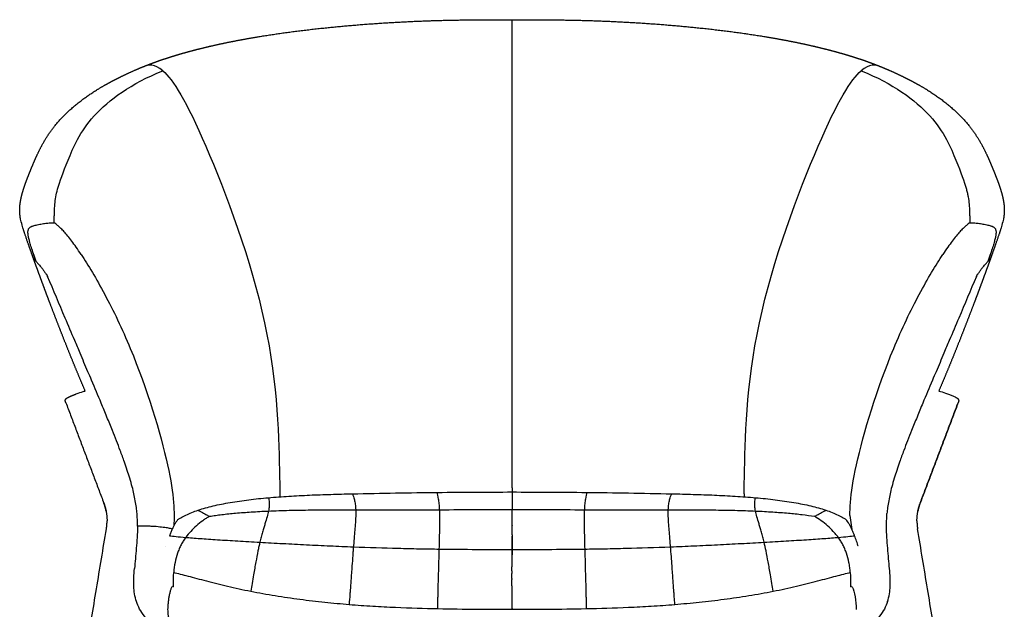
# Model space of a CAD drawing. Header units: millimetres. Extents: x 847 to 2889, y 2747 to 4819.
# Tile 26 of 26: x 2109 to 2889, y 4351 to 4819. Entities that reach past the tile are written whole.
import ezdxf

# ---------------------------------------------------------------- set-up
doc = ezdxf.new("R2010")
doc.units = ezdxf.units.MM
doc.header["$MEASUREMENT"] = 0
for name, color, linetype, true_color in [('2DVýkres', 7, 'Continuous', 0x000000), ('2DVýkres$viditelné$tečné', 7, 'Continuous', 0x000000), ('2DVýkres$viditelné$čáry', 7, 'Continuous', 0x000000)]:
    doc.layers.add(name, color=color, linetype=linetype, true_color=true_color)

msp = doc.modelspace()

# ---------------------------------------------------------------- linework, layer by layer
at = {"layer": '2DVýkres'}
for points in [[(2498.64, 4447.83), (2498.64, 4444.46)], [(2314.75, 4443.02), (2314.75, 4440.67)], [(2682.53, 4443.02), (2682.53, 4440.67)], [(2766.42, 4425.88), (2768.06, 4414.77)], [(2795.45, 4417.26), (2795.8, 4427.3)]]:
    msp.add_lwpolyline(points, dxfattribs=at)
at = {"layer": '2DVýkres$viditelné$tečné'}
for points, degree in [([(2498.64, 4447.83), (2498.64, 4633.29), (2498.64, 4818.75)], 2), ([(2221.88, 4778.29), (2215.41, 4783.87), (2210.45, 4783.14), (2207.03, 4781.76)], 3), ([(2790.25, 4781.76), (2786.83, 4783.14), (2781.87, 4783.87), (2775.4, 4778.29)], 3), ([(2305.65, 4439.94), (2305.75, 4439.46), (2305.98, 4438.35), (2306.26, 4436.13), (2306.25, 4433.23), (2305.93, 4430.77), (2305.65, 4429.39)], 3), ([(2372.11, 4443.04), (2383.53, 4443.3), (2406.58, 4443.74), (2428.8, 4444.03), (2439.39, 4444.14)], 3), ([(2439.39, 4444.14), (2460.55, 4444.37), (2479.6, 4444.46), (2498.64, 4444.46)], 3), ([(2498.64, 4444.46), (2498.64, 4443.79), (2498.64, 4442.25), (2498.64, 4439.23), (2498.64, 4435.4), (2498.64, 4432.25), (2498.64, 4430.5)], 3), ([(2498.64, 4444.46), (2517.68, 4444.46), (2536.72, 4444.37), (2557.89, 4444.14)], 3), ([(2557.89, 4444.14), (2568.48, 4444.03), (2590.7, 4443.74), (2613.75, 4443.3), (2625.17, 4443.04)], 3), ([(2691.63, 4429.39), (2691.35, 4430.77), (2691.02, 4433.23), (2691.02, 4436.13), (2691.29, 4438.35), (2691.53, 4439.46), (2691.63, 4439.94)], 3), ([(2201.83, 4417.26), (2201.85, 4420.52), (2201.76, 4423.8), (2201.48, 4427.3)], 3), ([(2230.86, 4425.88), (2230.87, 4423.11), (2230.81, 4420.46), (2230.72, 4417.84)], 3), ([(2305.65, 4429.39), (2310.94, 4429.62), (2321.93, 4429.98), (2339.27, 4430.27), (2357.04, 4430.4), (2368.91, 4430.42), (2374.78, 4430.43)], 3), ([(2374.78, 4430.43), (2386.52, 4430.45), (2409.53, 4430.45), (2431.05, 4430.44), (2441.3, 4430.45)], 3), ([(2441.3, 4430.45), (2461.8, 4430.46), (2480.22, 4430.5), (2498.64, 4430.5)], 3), ([(2498.64, 4430.5), (2517.06, 4430.5), (2535.48, 4430.46), (2555.97, 4430.45)], 3), ([(2555.97, 4430.45), (2566.22, 4430.44), (2587.75, 4430.45), (2610.76, 4430.45), (2622.5, 4430.43)], 3), ([(2622.5, 4430.43), (2628.37, 4430.42), (2640.23, 4430.4), (2658.01, 4430.27), (2675.35, 4429.98), (2686.34, 4429.62), (2691.63, 4429.39)], 3), ([(2201.83, 4417.26), (2201.79, 4411.31), (2201.03, 4399.58), (2199.88, 4388.82), (2199.46, 4383.84)], 3), ([(2224.56, 4416.1), (2223.16, 4416.31), (2219.75, 4416.74), (2215.6, 4417.08), (2213.48, 4417.2)], 3), ([(2797.82, 4383.84), (2797.39, 4388.82), (2796.25, 4399.58), (2795.48, 4411.31), (2795.45, 4417.26)], 3), ([(2298.84, 4404.65), (2304.81, 4404.31), (2317, 4403.63), (2335.71, 4402.66), (2354.51, 4401.76), (2366.87, 4401.24), (2372.96, 4401)], 3), ([(2624.31, 4401), (2630.41, 4401.24), (2642.77, 4401.76), (2661.57, 4402.66), (2680.27, 4403.63), (2692.47, 4404.31), (2698.44, 4404.65)], 3), ([(2441.01, 4399.24), (2461.73, 4398.96), (2480.18, 4398.95), (2498.64, 4398.95)], 3), ([(2498.64, 4398.95), (2517.09, 4398.95), (2535.55, 4398.96), (2556.27, 4399.24)], 3), ([(2219.47, 4334.85), (2214.32, 4338.5), (2206.41, 4345.91), (2200.31, 4357.52), (2198.5, 4369.72), (2199.04, 4378.87), (2199.46, 4383.84)], 3), ([(2796.26, 4357.62), (2797.57, 4361.59), (2798.78, 4369.72), (2798.24, 4378.87), (2797.82, 4383.84)], 3), ([(2228.88, 4368.84), (2229.43, 4369.79), (2229.97, 4369.94), (2230.5, 4369.61)], 3), ([(2766.78, 4369.61), (2767.31, 4369.94), (2767.85, 4369.79), (2768.4, 4368.84)], 3), ([(2768.4, 4368.84), (2769.14, 4367.53), (2770.66, 4361.91), (2771.47, 4354.54), (2771.51, 4351.47)], 3), ([(2796.26, 4357.62), (2794.94, 4353.65), (2790.87, 4345.91), (2782.96, 4338.5), (2777.8, 4334.85)], 3), ([(2439.75, 4352.04), (2460.97, 4351.6), (2479.8, 4351.51), (2498.64, 4351.52)], 3)]:
    msp.add_open_spline(points, degree=degree, dxfattribs=at)
for points, knots in [([(2135.94, 4657.77), (2135.94, 4659.52), (2135.93, 4662.39), (2136, 4667.31), (2136.3, 4672.42), (2137.12, 4678.45), (2138.01, 4682.38), (2138.55, 4684.39), (2140.19, 4690.49), (2145.6, 4704.59), (2161.36, 4742.48), (2196.9, 4768.13), (2221.88, 4778.29)], [0, 0, 0, 0, 5.266342, 8.611345, 14.753586, 20.620168, 26.845747, 26.845747, 26.845747, 102.35658, 177.867414, 253.378248, 253.378248, 253.378248, 253.378248]), ([(2221.88, 4778.29), (2230.03, 4771.27), (2251.12, 4737.27), (2312.5, 4573.24), (2313.98, 4477.08), (2314.65, 4447.1), (2314.75, 4443.02)], [0, 0, 0, 0, 0.1428571, 0.2857143, 0.4285714, 0.45371, 0.45371, 0.45371, 0.45371]), ([(2682.53, 4443.02), (2682.63, 4447.1), (2683.29, 4477.08), (2684.78, 4573.24), (2746.16, 4737.27), (2767.25, 4771.27), (2775.4, 4778.29)], [-0.45371, -0.45371, -0.45371, -0.45371, -0.4285714, -0.2857143, -0.1428571, 0, 0, 0, 0]), ([(2775.4, 4778.29), (2800.38, 4768.13), (2835.91, 4742.48), (2851.68, 4704.59), (2857.09, 4690.49), (2858.73, 4684.39), (2859, 4683.35), (2859.5, 4681.34), (2860.3, 4677.39), (2860.98, 4672.42), (2861.27, 4667.31), (2861.35, 4662.39), (2861.34, 4659.52), (2861.33, 4657.77)], [0, 0, 0, 0, 75.510834, 151.021668, 226.532502, 226.532502, 226.532502, 229.744828, 232.75808, 238.624662, 244.766903, 248.111906, 253.378248, 253.378248, 253.378248, 253.378248]), ([(2121.45, 4627.23), (2120.74, 4629.26), (2119.47, 4632.93), (2117.83, 4637.94), (2116.63, 4641.94), (2115.87, 4644.8), (2115.45, 4646.76), (2115.22, 4648.04), (2115.09, 4649.13), (2115.03, 4650.26), (2115.1, 4651.29), (2115.33, 4652.23), (2115.59, 4652.89), (2115.93, 4653.46), (2116.37, 4653.95), (2116.9, 4654.38), (2117.53, 4654.74), (2118.27, 4655.07), (2119.12, 4655.37), (2120.19, 4655.68), (2122.28, 4656.2), (2125.29, 4656.85), (2128.46, 4657.36), (2130.88, 4657.61), (2132.61, 4657.73), (2134.3, 4657.79), (2135.4, 4657.78), (2135.94, 4657.77)], [0, 0, 0, 0, 6.450748, 11.665442, 15.795436, 18.993343, 20.528944, 21.818625, 22.896944, 23.799099, 25.217735, 25.988721, 26.685563, 27.339083, 27.982706, 28.650009, 29.37091, 30.169756, 31.065585, 32.073441, 33.50958, 37.544759, 41.311508, 43.111517, 44.847524, 46.532986, 48.160575, 48.160575, 48.160575, 48.160575]), ([(2157.23, 4632.64), (2154.51, 4636.78), (2149.57, 4643.79), (2144.56, 4649.87), (2141.18, 4653.39), (2138.97, 4655.42), (2137.11, 4656.93), (2136.19, 4657.59), (2135.94, 4657.77)], [-1, -1, -1, -1, -0.75, -0.5, -0.375, -0.25, -0.125, 0, 0, 0, 0]), ([(2861.33, 4657.77), (2861.09, 4657.59), (2860.17, 4656.93), (2858.31, 4655.42), (2856.1, 4653.39), (2852.72, 4649.87), (2847.71, 4643.79), (2842.77, 4636.78), (2840.04, 4632.64)], [0, 0, 0, 0, 0.125, 0.25, 0.375, 0.5, 0.75, 1, 1, 1, 1]), ([(2861.33, 4657.77), (2861.88, 4657.78), (2862.98, 4657.79), (2864.66, 4657.73), (2866.4, 4657.61), (2868.82, 4657.36), (2871.98, 4656.85), (2874.99, 4656.2), (2877.09, 4655.68), (2878.16, 4655.37), (2879.01, 4655.07), (2879.75, 4654.74), (2880.38, 4654.38), (2880.91, 4653.95), (2881.35, 4653.46), (2881.69, 4652.89), (2881.95, 4652.23), (2882.18, 4651.29), (2882.25, 4650.26), (2882.18, 4649.13), (2882.06, 4648.04), (2881.83, 4646.76), (2881.41, 4644.8), (2880.65, 4641.94), (2879.44, 4637.94), (2877.81, 4632.93), (2876.54, 4629.26), (2875.83, 4627.23)], [0, 0, 0, 0, 1.627589, 3.313051, 5.049058, 6.849068, 10.615817, 14.650996, 16.087134, 17.09499, 17.990819, 18.789665, 19.510567, 20.177869, 20.821492, 21.475012, 22.171854, 22.94284, 24.361476, 25.263632, 26.34195, 27.631632, 29.167232, 32.36514, 36.495133, 41.709827, 48.160575, 48.160575, 48.160575, 48.160575]), ([(2118.56, 4631.91), (2118.68, 4631.55), (2118.96, 4630.88), (2119.46, 4629.92), (2120.04, 4629.01), (2120.7, 4628.12), (2121.19, 4627.53), (2121.45, 4627.23)], [433.410636, 433.410636, 433.410636, 433.410636, 453.065004, 471.942712, 490.820421, 509.698129, 528.575838, 528.575838, 528.575838, 528.575838]), ([(2121.45, 4627.23), (2121.97, 4626.63), (2123.11, 4625.43), (2124.93, 4623.36), (2126.7, 4621.04), (2128.12, 4619.06), (2129.56, 4616.92), (2130.39, 4615.62), (2130.63, 4615.25)], [-1, -1, -1, -1, -0.75, -0.5, -0.375, -0.25, -0.125, 0, 0, 0, 0]), ([(2157.23, 4632.64), (2162.68, 4624.38), (2175.63, 4602.85), (2189.64, 4573.92), (2196.15, 4558.25), (2209.16, 4526.91), (2220.19, 4490.78), (2225.7, 4466.06), (2228.46, 4453.7), (2230.46, 4439.87), (2230.84, 4429.09), (2230.86, 4425.88)], [0, 0, 0, 0, 0.2, 0.4, 0.4, 0.4, 0.6, 0.6, 0.6, 0.8, 0.8909878, 0.8909878, 0.8909878, 0.8909878]), ([(2766.42, 4425.88), (2766.44, 4429.09), (2766.82, 4439.87), (2768.82, 4453.7), (2771.58, 4466.06), (2777.09, 4490.78), (2788.11, 4526.91), (2801.13, 4558.25), (2807.64, 4573.92), (2821.64, 4602.85), (2834.59, 4624.38), (2840.04, 4632.64)], [-0.8909878, -0.8909878, -0.8909878, -0.8909878, -0.8, -0.6, -0.6, -0.6, -0.4, -0.4, -0.4, -0.2, 0, 0, 0, 0]), ([(2866.65, 4615.25), (2866.88, 4615.62), (2867.72, 4616.92), (2869.16, 4619.06), (2870.57, 4621.04), (2872.34, 4623.36), (2874.17, 4625.43), (2875.31, 4626.63), (2875.83, 4627.23)], [0, 0, 0, 0, 0.125, 0.25, 0.375, 0.5, 0.75, 1, 1, 1, 1]), ([(2875.83, 4627.23), (2876.09, 4627.53), (2876.58, 4628.12), (2877.24, 4629.01), (2877.82, 4629.92), (2878.32, 4630.88), (2878.59, 4631.55), (2878.72, 4631.91)], [-528.575838, -528.575838, -528.575838, -528.575838, -509.698129, -490.820421, -471.942712, -453.065004, -433.410636, -433.410636, -433.410636, -433.410636]), ([(2201.48, 4427.3), (2201.35, 4428.94), (2200.98, 4432.38), (2199.87, 4439.47), (2198.1, 4447.22), (2195.84, 4455.17), (2193.75, 4461.75), (2191.24, 4469.05), (2188.36, 4476.89), (2185.16, 4485.21), (2181.66, 4494.07), (2177.62, 4504.01), (2172.13, 4517.26), (2167.09, 4529.23), (2161.48, 4542.45), (2157, 4552.98), (2150.99, 4567.15), (2142.41, 4587.37), (2135.26, 4604.27), (2130.63, 4615.25)], [0, 0, 0, 0, 4.935882, 10.387263, 21.528394, 28.753726, 35.178129, 42.23663, 51.90509, 60.229602, 69.000059, 80.479192, 92.398107, 112.024278, 119.45903, 135.494504, 146.352363, 165.633929, 201.388622, 201.388622, 201.388622, 201.388622]), ([(2866.65, 4615.25), (2862.01, 4604.27), (2854.86, 4587.37), (2846.29, 4567.15), (2840.28, 4552.98), (2835.8, 4542.45), (2830.19, 4529.23), (2825.14, 4517.26), (2819.65, 4504.01), (2815.62, 4494.07), (2812.11, 4485.21), (2808.92, 4476.89), (2806.04, 4469.05), (2803.53, 4461.75), (2801.44, 4455.17), (2799.18, 4447.22), (2797.41, 4439.47), (2796.3, 4432.38), (2795.93, 4428.94), (2795.8, 4427.3)], [0, 0, 0, 0, 35.754693, 55.036259, 65.894118, 81.929592, 89.364344, 108.990515, 120.90943, 132.388563, 141.15902, 149.483532, 159.151992, 166.210493, 172.634896, 179.860228, 191.001359, 196.45274, 201.388622, 201.388622, 201.388622, 201.388622]), ([(2250.01, 4430.1), (2253.65, 4431.32), (2261.59, 4433.54), (2272.87, 4435.79), (2282.52, 4437.31), (2290.02, 4438.32), (2297.74, 4439.2), (2303, 4439.71), (2305.65, 4439.94)], [0, 0, 0, 0, 0.5, 1, 1.25, 1.5, 1.75, 2, 2, 2, 2]), ([(2305.65, 4439.94), (2310.95, 4440.41), (2321.7, 4441.2), (2338.22, 4442.04), (2352.23, 4442.52), (2363.56, 4442.83), (2369.26, 4442.97), (2372.11, 4443.04)], [-2, -2, -2, -2, -1.5, -1, -0.5, -0.25, 0, 0, 0, 0]), ([(2372.11, 4443.04), (2372.64, 4441.85), (2373.55, 4439.54), (2374.45, 4434.92), (2374.72, 4432.04), (2374.78, 4430.43)], [0, 0, 0, 0, 0.5, 0.75, 1, 1, 1, 1]), ([(2441.3, 4430.45), (2441.22, 4432.16), (2440.98, 4435.27), (2440.32, 4440.28), (2439.73, 4442.83), (2439.39, 4444.14)], [-1, -1, -1, -1, -0.75, -0.5, 0, 0, 0, 0]), ([(2557.89, 4444.14), (2557.55, 4442.83), (2556.96, 4440.28), (2556.3, 4435.27), (2556.06, 4432.16), (2555.97, 4430.45)], [0, 0, 0, 0, 0.5, 0.75, 1, 1, 1, 1]), ([(2622.5, 4430.43), (2622.56, 4432.04), (2622.82, 4434.92), (2623.73, 4439.54), (2624.64, 4441.85), (2625.17, 4443.04)], [-1, -1, -1, -1, -0.75, -0.5, 0, 0, 0, 0]), ([(2625.17, 4443.04), (2628.02, 4442.97), (2633.72, 4442.83), (2645.04, 4442.52), (2659.06, 4442.04), (2675.58, 4441.2), (2686.33, 4440.41), (2691.63, 4439.94)], [0, 0, 0, 0, 0.25, 0.5, 1, 1.5, 2, 2, 2, 2]), ([(2691.63, 4439.94), (2694.28, 4439.71), (2699.54, 4439.2), (2707.26, 4438.32), (2714.76, 4437.31), (2724.41, 4435.79), (2735.69, 4433.54), (2743.63, 4431.32), (2747.26, 4430.1)], [-2, -2, -2, -2, -1.75, -1.5, -1.25, -1, -0.5, 0, 0, 0, 0]), ([(2234.02, 4422.78), (2234.69, 4423.19), (2236.66, 4424.36), (2241.59, 4426.93), (2246.45, 4428.9), (2250.01, 4430.1)], [-17.475705, -17.475705, -17.475705, -17.475705, -14.845185, -9.89679, 0, 0, 0, 0]), ([(2258.97, 4425.18), (2258.04, 4424.65), (2256.22, 4423.54), (2252.67, 4421.13), (2248.51, 4417.81), (2243.98, 4413.38), (2241.32, 4410.16), (2240.11, 4408.5)], [0, 0, 0, 0, 3.228349, 6.376567, 12.868681, 19.173738, 25.364307, 25.364307, 25.364307, 25.364307]), ([(2250.01, 4430.1), (2250.52, 4429.8), (2251.72, 4429.11), (2253.61, 4428.05), (2255.33, 4427.11), (2256.67, 4426.38), (2258, 4425.68), (2258.76, 4425.29), (2258.97, 4425.18)], [-1, -1, -1, -1, -0.75, -0.5, -0.375, -0.25, -0.125, 0, 0, 0, 0]), ([(2258.97, 4425.18), (2260.53, 4425.44), (2263.75, 4425.93), (2270.64, 4426.83), (2280.06, 4427.8), (2292.41, 4428.73), (2301.08, 4429.2), (2305.65, 4429.39)], [0, 0, 0, 0, 4.747475, 9.757726, 20.84032, 33.175455, 46.895579, 46.895579, 46.895579, 46.895579]), ([(2305.65, 4429.39), (2305.37, 4428.01), (2304.59, 4424.95), (2303.2, 4420.33), (2301.93, 4416.09), (2300.92, 4412.63), (2299.88, 4408.84), (2299.18, 4406.09), (2298.84, 4404.65)], [-2, -2, -2, -2, -1.5, -1, -0.75, -0.5, -0.25, 0, 0, 0, 0]), ([(2374.78, 4430.43), (2374.84, 4428.82), (2374.81, 4425.28), (2374.5, 4419.92), (2374.12, 4414.93), (2373.78, 4410.8), (2373.39, 4406.21), (2373.11, 4402.8), (2372.96, 4401)], [-1, -1, -1, -1, -0.75, -0.5, -0.375, -0.25, -0.125, 0, 0, 0, 0]), ([(2441.01, 4399.24), (2441.08, 4401.8), (2441.19, 4405.99), (2441.35, 4412.7), (2441.46, 4418.85), (2441.48, 4425.07), (2441.39, 4428.76), (2441.3, 4430.45)], [0, 0, 0, 0, 7.695322, 12.560782, 20.144541, 26.147424, 31.212536, 31.212536, 31.212536, 31.212536]), ([(2555.97, 4430.45), (2555.94, 4429.64), (2555.87, 4427.95), (2555.8, 4424.26), (2555.82, 4418.85), (2555.93, 4412.7), (2556.09, 4405.99), (2556.2, 4401.8), (2556.27, 4399.24)], [0, 0, 0, 0, 2.425362, 5.065112, 11.067995, 18.651754, 23.517214, 31.212536, 31.212536, 31.212536, 31.212536]), ([(2624.31, 4401), (2624.17, 4402.8), (2623.89, 4406.21), (2623.5, 4410.8), (2623.16, 4414.93), (2622.78, 4419.92), (2622.46, 4425.28), (2622.44, 4428.82), (2622.5, 4430.43)], [0, 0, 0, 0, 0.125, 0.25, 0.375, 0.5, 0.75, 1, 1, 1, 1]), ([(2698.44, 4404.65), (2698.09, 4406.09), (2697.4, 4408.84), (2696.36, 4412.63), (2695.35, 4416.09), (2694.08, 4420.33), (2692.69, 4424.95), (2691.9, 4428.01), (2691.63, 4429.39)], [0, 0, 0, 0, 0.25, 0.5, 0.75, 1, 1.5, 2, 2, 2, 2]), ([(2691.63, 4429.39), (2693.96, 4429.29), (2698.53, 4429.07), (2707.2, 4428.56), (2717.21, 4427.8), (2728.22, 4426.66), (2735.1, 4425.71), (2738.31, 4425.18)], [0, 0, 0, 0, 7.009813, 13.720124, 26.055259, 37.137852, 46.895579, 46.895579, 46.895579, 46.895579]), ([(2738.31, 4425.18), (2738.52, 4425.29), (2739.28, 4425.68), (2740.61, 4426.38), (2741.95, 4427.11), (2743.67, 4428.05), (2745.56, 4429.11), (2746.75, 4429.8), (2747.26, 4430.1)], [0, 0, 0, 0, 0.125, 0.25, 0.375, 0.5, 0.75, 1, 1, 1, 1]), ([(2757.17, 4408.5), (2756.58, 4409.3), (2755.32, 4410.94), (2752.58, 4414.08), (2748.77, 4417.81), (2743.76, 4421.8), (2740.15, 4424.13), (2738.31, 4425.18)], [0, 0, 0, 0, 3.003373, 6.19057, 12.495626, 18.98774, 25.364307, 25.364307, 25.364307, 25.364307]), ([(2747.26, 4430.1), (2750.83, 4428.9), (2755.69, 4426.93), (2760.62, 4424.36), (2762.59, 4423.19), (2763.25, 4422.78)], [0, 0, 0, 0, 9.89679, 14.845185, 17.475705, 17.475705, 17.475705, 17.475705]), ([(2213.48, 4417.2), (2212.95, 4417.23), (2211.88, 4417.29), (2210.28, 4417.35), (2208.7, 4417.39), (2206.65, 4417.42), (2204.23, 4417.4), (2202.57, 4417.32), (2201.83, 4417.26)], [-19.269345, -19.269345, -19.269345, -19.269345, -16.860677, -14.452009, -12.043341, -9.634673, -4.817336, 0, 0, 0, 0]), ([(2229.38, 4415.13), (2228.93, 4415.24), (2227.59, 4415.56), (2225.95, 4415.88), (2224.56, 4416.1)], [0.2368328, 0.2368328, 0.2368328, 0.2368328, 0.5, 1, 1, 1, 1]), ([(2240.11, 4408.5), (2243.35, 4408.22), (2250.95, 4407.63), (2262.69, 4406.83), (2273.1, 4406.17), (2284.09, 4405.5), (2292.86, 4404.99), (2298.84, 4404.65)], [0, 0, 0, 0, 0.25, 0.5, 0.625, 0.75, 1, 1, 1, 1]), ([(2298.84, 4404.65), (2298.57, 4403.53), (2298.04, 4401.23), (2296.94, 4396.08), (2295.51, 4388.61), (2294.03, 4380.04), (2292.74, 4372.25), (2292.04, 4367.89), (2291.71, 4365.81)], [0, 0, 0, 0, 3.44268, 7.077918, 15.802885, 26.255654, 33.181588, 39.494551, 39.494551, 39.494551, 39.494551]), ([(2372.96, 4401), (2372.87, 4399.89), (2372.69, 4397.6), (2372.3, 4392.54), (2371.72, 4384.78), (2371.05, 4375.6), (2370.5, 4368.12), (2370.03, 4361.78), (2369.77, 4358.04), (2369.59, 4355.36)], [0, 0, 0, 0, 3.353665, 6.877707, 15.210264, 26.709247, 34.493107, 37.719147, 45.760318, 45.760318, 45.760318, 45.760318]), ([(2372.96, 4401), (2385.15, 4400.53), (2402.89, 4399.97), (2425.19, 4399.48), (2435.83, 4399.31), (2441.01, 4399.24)], [0, 0, 0, 0, 0.5, 0.75, 1, 1, 1, 1]), ([(2556.27, 4399.24), (2561.45, 4399.31), (2572.09, 4399.48), (2594.39, 4399.97), (2612.13, 4400.53), (2624.31, 4401)], [-1, -1, -1, -1, -0.75, -0.5, 0, 0, 0, 0]), ([(2627.69, 4355.36), (2627.61, 4356.61), (2627.42, 4359.28), (2627.15, 4363.03), (2626.78, 4368.12), (2626.22, 4375.6), (2625.39, 4387.07), (2624.72, 4395.95), (2624.31, 4401)], [0, 0, 0, 0, 3.739443, 8.04117, 11.267211, 19.05107, 30.550054, 45.760318, 45.760318, 45.760318, 45.760318]), ([(2698.44, 4404.65), (2704.41, 4404.99), (2713.18, 4405.5), (2724.18, 4406.17), (2734.59, 4406.83), (2746.33, 4407.63), (2753.93, 4408.22), (2757.17, 4408.5)], [-1, -1, -1, -1, -0.75, -0.625, -0.5, -0.25, 0, 0, 0, 0]), ([(2705.56, 4365.81), (2705.24, 4367.89), (2704.54, 4372.25), (2703.25, 4380.04), (2701.77, 4388.61), (2700.12, 4397.21), (2698.99, 4402.35), (2698.44, 4404.65)], [0, 0, 0, 0, 6.312963, 13.238897, 23.691666, 32.416633, 39.494551, 39.494551, 39.494551, 39.494551]), ([(2439.75, 4352.04), (2439.76, 4352.59), (2439.79, 4353.78), (2439.86, 4356.43), (2439.94, 4359.72), (2440.11, 4365.79), (2440.29, 4372.36), (2440.61, 4384.26), (2440.84, 4392.74), (2441.01, 4399.24)], [0, 0, 0, 0, 1.634269, 3.576832, 7.954061, 11.515517, 21.778718, 27.694578, 47.216681, 47.216681, 47.216681, 47.216681]), ([(2556.27, 4399.24), (2556.37, 4395.55), (2556.54, 4389.05), (2556.76, 4380.57), (2556.99, 4372.36), (2557.17, 4365.79), (2557.37, 4358.53), (2557.46, 4354.69), (2557.53, 4352.04)], [0, 0, 0, 0, 11.065923, 19.522103, 25.437963, 35.701164, 39.26262, 47.216681, 47.216681, 47.216681, 47.216681]), ([(2228.88, 4368.84), (2228.66, 4368.44), (2228.35, 4367.7), (2227.97, 4366.58), (2227.65, 4365.46), (2227.35, 4364.22), (2226.95, 4362.39), (2226.52, 4359.95), (2226.11, 4356.93), (2225.85, 4354.02), (2225.74, 4351.4), (2225.78, 4349.27), (2225.95, 4347.53), (2226.22, 4346.06), (2226.61, 4344.74), (2227.3, 4343.08), (2228.57, 4341.11), (2229.92, 4339.72), (2230.66, 4339.04)], [0, 0, 0, 0, 1.366081, 2.396362, 3.562861, 4.845843, 6.224864, 9.187534, 12.282484, 15.340863, 17.969525, 20.133272, 21.722054, 23.209662, 24.624378, 25.828295, 28.601448, 31.618735, 31.618735, 31.618735, 31.618735]), ([(2291.71, 4365.81), (2298.03, 4364.56), (2310.9, 4362.27), (2330.6, 4359.41), (2347.04, 4357.48), (2360.02, 4356.19), (2366.42, 4355.62), (2369.59, 4355.36)], [-2, -2, -2, -2, -1.5, -1, -0.5, -0.25, 0, 0, 0, 0]), ([(2627.69, 4355.36), (2630.86, 4355.62), (2637.26, 4356.19), (2650.24, 4357.48), (2666.67, 4359.41), (2686.38, 4362.27), (2699.25, 4364.56), (2705.56, 4365.81)], [0, 0, 0, 0, 0.25, 0.5, 1, 1.5, 2, 2, 2, 2]), ([(2369.59, 4355.36), (2375.93, 4354.84), (2388.39, 4353.96), (2412.34, 4352.73), (2429.14, 4352.26), (2439.75, 4352.04)], [-1, -1, -1, -1, -0.75, -0.5, 0, 0, 0, 0]), ([(2557.53, 4352.04), (2568.14, 4352.26), (2584.94, 4352.73), (2608.89, 4353.96), (2621.35, 4354.84), (2627.69, 4355.36)], [0, 0, 0, 0, 0.5, 0.75, 1, 1, 1, 1]), ([(2498.64, 4351.52), (2508.06, 4351.51), (2526.89, 4351.56), (2546.92, 4351.82), (2557.53, 4352.04)], [0, 0, 0, 0, 0.500018, 1, 1, 1, 1])]:
    msp.add_open_spline(points, degree=3, knots=knots, dxfattribs=at)
for points, weights in [([(2175.16, 4435.74), (2175.16, 4435.73), (2175.16, 4435.72)], [1, 0.983469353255, 1]), ([(2175.16, 4435.74), (2177.73, 4428.95), (2177.73, 4421.69)], [1, 0.983706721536, 1]), ([(2175.18, 4435.7), (2175.17, 4435.7), (2175.17, 4435.71)], [1, 0.993884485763, 1]), ([(2819.55, 4421.69), (2819.55, 4428.95), (2822.12, 4435.74)], [1, 0.983706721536, 1]), ([(2822.1, 4435.7), (2822.11, 4435.7), (2822.11, 4435.71)], [1, 0.993768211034, 1]), ([(2822.12, 4435.74), (2822.12, 4435.73), (2822.11, 4435.72)], [1, 0.983469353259, 1])]:
    msp.add_rational_spline(points, weights, degree=2, dxfattribs=at)
at = {"layer": '2DVýkres$viditelné$čáry'}
for points, weights, knots in [([(2207.2, 4781.83), (2210.74, 4783.25), (2214.31, 4784.59), (2218.05, 4785.91), (2221.83, 4787.24), (2225.64, 4788.5), (2229.47, 4789.68), (2233.4, 4790.9), (2237.34, 4792.06), (2241.31, 4793.15), (2245.38, 4794.27), (2249.46, 4795.33), (2253.56, 4796.34), (2261.73, 4798.34), (2270.27, 4800.2), (2279.17, 4801.94), (2287.79, 4803.61), (2296.72, 4805.16), (2305.95, 4806.58), (2323.4, 4809.27), (2341.9, 4811.51), (2360.91, 4813.3), (2377.8, 4814.9), (2395.37, 4816.17), (2413, 4817.07), (2428.03, 4817.83), (2442.71, 4818.29), (2458.01, 4818.52), (2471.74, 4818.73), (2484.87, 4818.75), (2498.64, 4818.75)], [1, 1, 1, 1, 0.999884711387, 0.999884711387, 1, 0.999911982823, 0.999911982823, 1, 0.999931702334, 0.999931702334, 1, 1, 1, 1, 1, 1, 1, 1, 1, 1, 1, 1, 1, 1, 1, 1, 1, 1, 1], [0.299451, 0.299451, 0.299451, 0.299451, 18.094071, 18.094071, 18.094071, 30.121245, 30.121245, 30.121245, 42.460162, 42.460162, 42.460162, 55.120855, 55.120855, 55.120855, 88.359759, 88.359759, 88.359759, 120.549427, 120.549427, 120.549427, 181.577768, 181.577768, 181.577768, 235.916217, 235.916217, 235.916217, 281.465928, 281.465928, 281.465928, 322.145544, 322.145544, 322.145544, 322.145544]), ([(2498.64, 4818.75), (2512.4, 4818.75), (2525.54, 4818.73), (2539.27, 4818.52), (2554.57, 4818.29), (2569.25, 4817.83), (2584.28, 4817.07), (2601.91, 4816.17), (2619.48, 4814.9), (2636.36, 4813.3), (2655.38, 4811.51), (2673.87, 4809.27), (2691.33, 4806.58), (2700.55, 4805.16), (2709.49, 4803.61), (2718.11, 4801.94), (2727.01, 4800.2), (2735.55, 4798.34), (2743.71, 4796.34), (2747.81, 4795.33), (2751.9, 4794.27), (2755.97, 4793.15), (2759.93, 4792.06), (2763.88, 4790.9), (2767.81, 4789.68), (2771.64, 4788.5), (2775.44, 4787.24), (2779.23, 4785.91), (2782.96, 4784.59), (2786.53, 4783.25), (2790.07, 4781.83)], [1, 1, 1, 1, 1, 1, 1, 1, 1, 1, 1, 1, 1, 1, 1, 1, 1, 1, 1, 0.999931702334, 0.999931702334, 1, 0.999911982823, 0.999911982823, 1, 0.999884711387, 0.999884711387, 1, 1, 1, 1], [0, 0, 0, 0, 40.679616, 40.679616, 40.679616, 86.229327, 86.229327, 86.229327, 140.567776, 140.567776, 140.567776, 201.596117, 201.596117, 201.596117, 233.785785, 233.785785, 233.785785, 267.024689, 267.024689, 267.024689, 279.685382, 279.685382, 279.685382, 292.024299, 292.024299, 292.024299, 304.051473, 304.051473, 304.051473, 321.846093, 321.846093, 321.846093, 321.846093]), ([(2118.56, 4631.91), (2117.49, 4634.89), (2116.41, 4637.92), (2114.26, 4644.05), (2113.14, 4647.32), (2112.19, 4650.21), (2111.92, 4651.02), (2111.66, 4651.84), (2111.4, 4652.65), (2110.68, 4655.26), (2109.97, 4657.88), (2109.25, 4660.5), (2109.22, 4660.66), (2109.15, 4660.99), (2109.02, 4661.66), (2108.83, 4662.83), (2108.71, 4663.83), (2108.65, 4664.5), (2108.63, 4664.72), (2108.59, 4665.17), (2108.53, 4666.09), (2108.48, 4667.7), (2108.52, 4669.1), (2108.58, 4670.03), (2108.68, 4671.56), (2108.86, 4673.09), (2109.37, 4676.17), (2109.7, 4677.77), (2110.09, 4679.33), (2110.66, 4681.64), (2111.35, 4683.92), (2112.79, 4688.19), (2113.49, 4690.11), (2115.53, 4695.5), (2117.08, 4699.3), (2118.77, 4703.37), (2119.62, 4705.4), (2121.19, 4709.12), (2123.61, 4714.36), (2126.08, 4719.16), (2128.81, 4723.92), (2131.7, 4728.41), (2135.75, 4734.01), (2138.96, 4737.84), (2141.26, 4740.32), (2141.51, 4740.59), (2141.76, 4740.86), (2142.02, 4741.13), (2143.47, 4742.66), (2146.64, 4745.81), (2151.81, 4750.4), (2157.44, 4754.87), (2165.49, 4760.65), (2174.12, 4765.98), (2182.1, 4770.29), (2186.31, 4772.41), (2188.86, 4773.66), (2190.21, 4774.31), (2190.92, 4774.65), (2191.64, 4775), (2193.04, 4775.66), (2195.72, 4776.91), (2199.07, 4778.43), (2203.04, 4780.14), (2205.73, 4781.24), (2207.03, 4781.76)], [1, 1, 1, 1, 1, 1, 0.999990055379, 0.999990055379, 1, 1, 1, 1, 1, 1, 1, 1, 1, 1, 1, 1, 1, 1, 1, 1, 1, 1, 1, 1, 1, 1, 1, 1, 1, 1, 1, 1, 1, 1, 1, 1, 1, 1, 1, 1, 1, 0.999990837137, 0.999990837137, 1, 1, 1, 1, 1, 1, 1, 1, 1, 1, 1, 1, 1, 1, 1, 1, 1, 1, 1], [0, 0, 0, 0, 9.695442, 9.695442, 20.369379, 20.369379, 20.369379, 22.927048, 22.927048, 22.927048, 23.927048, 23.927048, 23.927048, 24.420849, 24.949487, 25.955409, 27.974336, 27.974336, 27.974336, 28.655574, 29.32885, 30.716331, 33.511518, 33.511518, 33.511518, 51.930515, 51.930515, 72.070522, 72.070522, 72.070522, 100.615668, 100.615668, 125.842107, 125.842107, 174.799909, 174.799909, 174.799909, 181.401972, 186.906712, 192.123657, 197.596825, 203.355406, 208.151914, 218.318695, 218.318695, 218.318695, 219.420031, 219.420031, 219.420031, 225.763234, 232.80551, 240.156268, 247.32179, 262.546143, 270.534343, 274.549795, 276.688716, 279.045648, 279.045648, 279.045648, 281.435145, 283.706364, 287.909839, 292.478833, 296.655996, 296.655996, 296.655996, 296.655996]), ([(2790.25, 4781.76), (2790.9, 4781.5), (2792.19, 4780.98), (2794.88, 4779.86), (2798.21, 4778.43), (2801.56, 4776.91), (2804.24, 4775.66), (2805.64, 4775), (2806.36, 4774.65), (2807.07, 4774.31), (2808.42, 4773.66), (2810.97, 4772.41), (2815.17, 4770.29), (2823.16, 4765.98), (2831.78, 4760.65), (2839.84, 4754.87), (2845.47, 4750.4), (2850.64, 4745.81), (2853.81, 4742.66), (2855.26, 4741.13), (2855.51, 4740.86), (2855.76, 4740.59), (2856.01, 4740.32), (2857.19, 4739.05), (2859.43, 4736.51), (2862.54, 4732.61), (2865.57, 4728.41), (2868.47, 4723.92), (2871.2, 4719.16), (2873.66, 4714.36), (2876.09, 4709.12), (2877.66, 4705.4), (2878.5, 4703.37), (2880.2, 4699.3), (2881.74, 4695.5), (2883.79, 4690.11), (2884.49, 4688.19), (2885.92, 4683.92), (2886.62, 4681.64), (2887.19, 4679.33), (2887.57, 4677.77), (2887.91, 4676.17), (2888.42, 4673.09), (2888.6, 4671.56), (2888.7, 4670.03), (2888.71, 4669.8), (2888.74, 4669.34), (2888.77, 4668.41), (2888.79, 4666.79), (2888.72, 4665.41), (2888.63, 4664.5), (2888.62, 4664.34), (2888.58, 4664.01), (2888.51, 4663.34), (2888.35, 4662.16), (2888.17, 4661.16), (2888.03, 4660.5), (2887.31, 4657.88), (2886.59, 4655.26), (2885.88, 4652.65), (2885.62, 4651.84), (2885.36, 4651.02), (2885.09, 4650.21), (2884.14, 4647.32), (2883.01, 4644.05), (2880.87, 4637.92), (2879.79, 4634.89), (2878.72, 4631.91)], [1, 1, 1, 1, 1, 1, 1, 1, 1, 1, 1, 1, 1, 1, 1, 1, 1, 1, 1, 1, 0.999990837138, 0.999990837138, 1, 1, 1, 1, 1, 1, 1, 1, 1, 1, 1, 1, 1, 1, 1, 1, 1, 1, 1, 1, 1, 1, 1, 1, 1, 1, 1, 1, 1, 1, 1, 1, 1, 1, 1, 1, 1, 1, 0.999990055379, 0.999990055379, 1, 1, 1, 1, 1, 1], [0, 0, 0, 0, 2.102185, 4.177163, 8.746184, 12.949632, 15.220851, 17.610348, 17.610348, 17.610348, 19.96728, 22.106201, 26.121653, 34.109852, 49.334206, 56.499728, 63.850485, 70.892762, 77.235965, 77.235965, 77.235965, 78.337301, 78.337301, 78.337301, 83.522363, 88.504081, 93.30059, 99.05917, 104.532338, 109.749284, 115.254025, 121.856087, 121.856087, 121.856087, 170.812464, 170.812464, 196.039353, 196.039353, 224.585474, 224.585474, 224.585474, 244.725481, 244.725481, 263.144478, 263.144478, 263.144478, 263.82547, 264.520885, 265.939665, 268.68166, 268.68166, 268.68166, 269.166623, 269.663175, 270.700586, 272.728948, 272.728948, 272.728948, 273.728948, 273.728948, 273.728948, 276.286617, 276.286617, 276.286617, 286.960553, 286.960553, 296.655996, 296.655996, 296.655996, 296.655996]), ([(2160.41, 4524.45), (2157.24, 4531.96), (2154.09, 4539.45), (2151.02, 4546.96), (2147.72, 4555.03), (2144.48, 4563.14), (2141.29, 4571.29), (2138.27, 4578.99), (2135.3, 4586.71), (2132.37, 4594.44), (2131.02, 4598.01), (2129.68, 4601.58), (2128.35, 4605.15), (2127.12, 4608.45), (2125.89, 4611.76), (2124.67, 4615.06), (2123.57, 4618.05), (2122.48, 4621.04), (2121.4, 4624.03), (2120.45, 4626.64), (2119.51, 4629.25), (2118.57, 4631.86)], [1, 1, 1, 1, 1, 1, 1, 0.999989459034, 0.999989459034, 1, 0.999998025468, 0.999998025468, 1, 0.999998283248, 0.999998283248, 1, 0.9999984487, 0.9999984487, 1, 0.999998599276, 0.999998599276, 1], [118.881087, 118.881087, 118.881087, 118.881087, 143.397031, 143.397031, 143.397031, 169.625955, 169.625955, 169.625955, 194.434446, 194.434446, 194.434446, 205.872305, 205.872305, 205.872305, 216.445132, 216.445132, 216.445132, 225.994717, 225.994717, 225.994717, 234.319092, 234.319092, 234.319092, 234.319092]), ([(2878.71, 4631.86), (2877.77, 4629.25), (2876.83, 4626.64), (2875.88, 4624.03), (2874.8, 4621.04), (2873.7, 4618.05), (2872.6, 4615.06), (2871.39, 4611.76), (2870.16, 4608.45), (2868.93, 4605.15), (2867.6, 4601.58), (2866.26, 4598.01), (2864.91, 4594.44), (2861.98, 4586.71), (2859.01, 4578.99), (2855.99, 4571.29), (2852.8, 4563.14), (2849.56, 4555.03), (2846.26, 4546.96), (2843.18, 4539.45), (2840.04, 4531.95), (2836.87, 4524.45)], [1, 0.999998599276, 0.999998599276, 1, 0.9999984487, 0.9999984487, 1, 0.999998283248, 0.999998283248, 1, 0.999998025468, 0.999998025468, 1, 0.999989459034, 0.999989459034, 1, 1, 1, 1, 1, 1, 1], [0, 0, 0, 0, 8.324375, 8.324375, 8.324375, 17.87396, 17.87396, 17.87396, 28.446787, 28.446787, 28.446787, 39.884646, 39.884646, 39.884646, 64.693137, 64.693137, 64.693137, 90.922061, 90.922061, 90.922061, 115.437486, 115.437486, 115.437486, 115.437486]), ([(2144.75, 4516.15), (2144.71, 4516.26), (2144.68, 4516.38), (2144.66, 4516.5), (2144.58, 4516.92), (2144.63, 4517.34), (2144.81, 4517.73), (2144.86, 4517.83), (2144.96, 4518.02), (2145.24, 4518.39), (2145.63, 4518.72), (2146.11, 4519.03), (2146.83, 4519.44), (2147.44, 4519.73), (2147.89, 4519.94), (2149.34, 4520.62), (2151.26, 4521.41), (2153.29, 4522.18)], [1, 0.997434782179, 0.997434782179, 1, 0.969381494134, 0.969381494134, 1, 1, 1, 1, 1, 1, 1, 1, 1, 1, 1, 1], [0, 0, 0, 0, 0.359851, 0.359851, 0.359851, 1.622863, 1.622863, 1.622863, 1.953154, 2.276666, 2.997135, 3.468402, 3.999074, 5.483931, 5.483931, 5.483931, 12.061083, 12.061083, 12.061083, 12.061083])]:
    msp.add_rational_spline(points, weights, degree=3, knots=knots, dxfattribs=at)
for points, knots in [([(2153.29, 4522.18), (2155.32, 4522.95), (2157.26, 4523.61), (2158.77, 4524.04), (2159.42, 4524.23), (2159.94, 4524.36), (2160.41, 4524.45)], [0.000323, 0.000323, 0.000323, 0.000323, 6.578485, 6.578485, 6.578485, 9.360925, 9.360925, 9.360925, 9.360925]), ([(2836.87, 4524.45), (2836.87, 4524.45), (2836.88, 4524.45), (2837.01, 4524.43), (2837.13, 4524.4), (2837.88, 4524.23), (2838.61, 4524.02), (2839.5, 4523.74), (2841.19, 4523.21), (2843.23, 4522.48), (2845.23, 4521.7)], [5.212811, 5.212811, 5.212811, 5.212811, 5.250894, 5.250894, 5.959057, 5.959057, 9.343655, 9.343655, 9.343655, 15.916045, 15.916045, 15.916045, 15.916045]), ([(2845.23, 4521.7), (2846.18, 4521.33), (2847.08, 4520.96), (2848.81, 4520.21), (2849.58, 4519.86), (2850.22, 4519.54), (2850.39, 4519.45), (2850.7, 4519.29), (2851.12, 4519.06), (2851.45, 4518.84), (2851.81, 4518.59), (2852.18, 4518.24), (2852.39, 4517.9), (2852.47, 4517.73), (2852.57, 4517.5), (2852.64, 4517.24), (2852.67, 4516.69), (2852.62, 4516.41), (2852.53, 4516.15)], [0.003071, 0.003071, 0.003071, 0.003071, 3.090215, 3.090215, 6.472945, 6.472945, 6.472945, 7.050203, 7.51794, 7.905115, 8.240047, 8.846711, 9.412625, 9.412625, 9.412625, 10.289216, 10.289216, 11.170847, 11.170847, 11.170847, 11.170847]), ([(2498.64, 4417.92), (2498.64, 4420.41), (2498.64, 4424.97), (2498.64, 4428.76), (2498.64, 4430.5)], [0.5039004, 0.5039004, 0.5039004, 0.5039004, 0.75, 1, 1, 1, 1]), ([(2234.02, 4422.78), (2233.79, 4422.5), (2233.34, 4421.92), (2232.44, 4420.69), (2231.41, 4419.11), (2230.26, 4417.02), (2229.57, 4415.57), (2229.22, 4414.77)], [0, 0, 0, 0, 1.084405, 2.221073, 4.554067, 6.757481, 9.367646, 9.367646, 9.367646, 9.367646]), ([(2498.64, 4410.51), (2498.64, 4411.65), (2498.64, 4414.15), (2498.64, 4416.44), (2498.64, 4417.68)], [0.2812517, 0.2812517, 0.2812517, 0.2812517, 0.375, 0.496088, 0.496088, 0.496088, 0.496088]), ([(2768.06, 4414.77), (2767.87, 4415.21), (2767.5, 4416), (2766.79, 4417.44), (2765.51, 4419.76), (2764.21, 4421.61), (2763.25, 4422.78)], [0, 0, 0, 0, 1.418299, 2.610121, 4.813553, 9.367646, 9.367646, 9.367646, 9.367646]), ([(2229.22, 4414.77), (2229.14, 4414.59), (2228.97, 4414.23), (2228.65, 4413.47), (2228.03, 4412), (2227.52, 4410.71), (2227.17, 4409.83)], [0, 0, 0, 0, 0.592203, 1.193321, 2.493613, 5.354115, 5.354115, 5.354115, 5.354115]), ([(2498.64, 4410.51), (2498.64, 4410.13), (2498.64, 4409.75), (2498.64, 4407.81), (2498.64, 4406.17), (2498.64, 4402.71), (2498.64, 4400.88), (2498.64, 4398.95)], [-0.28125, -0.28125, -0.28125, -0.28125, -0.25, -0.25, -0.125, -0.125, 0, 0, 0, 0]), ([(2498.64, 4398.95), (2498.64, 4399.92), (2498.64, 4401.8), (2498.64, 4405.35), (2498.64, 4407.87), (2498.64, 4409.48), (2498.64, 4409.53)], [0, 0, 0, 0, 0.0625, 0.125, 0.25, 0.254664, 0.254664, 0.254664, 0.254664]), ([(2770.1, 4409.83), (2770.02, 4410.05), (2769.84, 4410.51), (2769.49, 4411.39), (2768.91, 4412.82), (2768.4, 4414.02), (2768.06, 4414.77)], [0, 0, 0, 0, 0.725043, 1.466341, 2.860505, 5.354115, 5.354115, 5.354115, 5.354115]), ([(2772.86, 4401.61), (2772.78, 4401.89), (2772.63, 4402.44), (2772.25, 4403.72), (2771.45, 4406.2), (2770.66, 4408.37), (2770.1, 4409.83)], [0, 0, 0, 0, 0.876169, 1.725751, 4.003097, 8.673829, 8.673829, 8.673829, 8.673829]), ([(2240.11, 4408.5), (2239.42, 4407.55), (2238.1, 4405.61), (2236.35, 4402.54), (2234.82, 4399.32), (2233.05, 4394.73), (2231.42, 4388.52), (2230.75, 4383.37), (2230.55, 4380.7)], [0, 0, 0, 0, 3.511445, 7.026059, 10.584284, 14.216502, 21.77391, 29.785952, 29.785952, 29.785952, 29.785952]), ([(2766.72, 4380.7), (2766.62, 4382.05), (2766.35, 4384.71), (2765.51, 4389.83), (2764.22, 4394.73), (2762.46, 4399.32), (2760.93, 4402.54), (2759.17, 4405.61), (2757.86, 4407.55), (2757.17, 4408.5)], [0, 0, 0, 0, 4.064396, 8.012042, 15.56945, 19.201667, 22.759893, 26.274506, 29.785952, 29.785952, 29.785952, 29.785952]), ([(2230.55, 4380.7), (2233.72, 4379.97), (2241.37, 4377.98), (2253.58, 4374.7), (2264.53, 4371.91), (2276.12, 4369.1), (2285.4, 4367.06), (2291.71, 4365.81)], [0, 0, 0, 0, 17.727969, 35.455938, 44.319923, 53.183907, 70.911876, 70.911876, 70.911876, 70.911876]), ([(2498.63, 4375.91), (2498.63, 4376.18), (2498.63, 4377.52), (2498.63, 4378.87), (2498.63, 4379.96)], [-0.453125, -0.453125, -0.453125, -0.453125, -0.43749401, -0.37497005, -0.37497005, -0.37497005, -0.37497005]), ([(2705.56, 4365.81), (2711.88, 4367.06), (2721.16, 4369.1), (2732.75, 4371.91), (2743.7, 4374.7), (2755.9, 4377.98), (2763.56, 4379.97), (2766.72, 4380.7)], [-70.911876, -70.911876, -70.911876, -70.911876, -53.183907, -44.319923, -35.455938, -17.727969, 0, 0, 0, 0]), ([(2498.63, 4370.05), (2498.63, 4371.19), (2498.63, 4372.87), (2498.63, 4374.58), (2498.63, 4375.11)], [-0.5702904, -0.5702904, -0.5702904, -0.5702904, -0.5, -0.46875, -0.46875, -0.46875, -0.46875])]:
    msp.add_open_spline(points, degree=3, knots=knots, dxfattribs=at)
for points, degree in [([(2145.1, 4515.22), (2144.93, 4515.68), (2144.76, 4516.14)], 2), ([(2145.11, 4515.21), (2160.13, 4475.47), (2175.16, 4435.73)], 2), ([(2822.12, 4435.73), (2837.14, 4475.47), (2852.17, 4515.21)], 2), ([(2852.17, 4515.2), (2837.14, 4475.46), (2822.12, 4435.73)], 2), ([(2852.52, 4516.14), (2852.35, 4515.68), (2852.17, 4515.22)], 2), ([(2438.13, 4447.42), (2438.13, 4447.42), (2438.13, 4447.42)], 2), ([(2559.15, 4447.42), (2559.15, 4447.42), (2559.15, 4447.42)], 2), ([(2498.64, 4417.92), (2498.64, 4417.8), (2498.64, 4417.68)], 2), ([(2114.5, 4035.97), (2145.85, 4225.59), (2177.2, 4415.22)], 2), ([(2227.17, 4409.83), (2230.05, 4409.47), (2234.13, 4409.01), (2240.11, 4408.5)], 3), ([(2757.17, 4408.5), (2763.15, 4409.01), (2767.23, 4409.47), (2770.1, 4409.83)], 3), ([(2882.78, 4035.97), (2851.43, 4225.59), (2820.08, 4415.22)], 2), ([(2224.42, 4401.61), (2224.41, 4401.59), (2224.41, 4401.57), (2224.4, 4401.55)], 3), ([(2772.87, 4401.55), (2772.87, 4401.57), (2772.86, 4401.59), (2772.86, 4401.61)], 3), ([(2498.64, 4399.67), (2498.64, 4399.67), (2498.64, 4399.67)], 2), ([(2498.64, 4392.92), (2498.64, 4395.01), (2498.64, 4397.03), (2498.64, 4398.95)], 3), ([(2498.63, 4382.01), (2498.63, 4383.1), (2498.63, 4384.19), (2498.63, 4385.28)], 3), ([(2230.33, 4369.71), (2230.3, 4373.3), (2230.37, 4377.02), (2230.55, 4380.7)], 3), ([(2498.63, 4382.01), (2498.63, 4381.32), (2498.63, 4380.64), (2498.63, 4379.96)], 3), ([(2766.72, 4380.7), (2766.91, 4377.02), (2766.98, 4373.3), (2766.94, 4369.71)], 3), ([(2230.5, 4369.61), (2230.51, 4369.6), (2230.53, 4369.59), (2230.54, 4369.58)], 3), ([(2498.63, 4375.91), (2498.63, 4375.65), (2498.63, 4375.38), (2498.63, 4375.11)], 3), ([(2766.74, 4369.58), (2766.75, 4369.59), (2766.76, 4369.6), (2766.78, 4369.61)], 3), ([(2498.64, 4351.52), (2498.64, 4352.67), (2498.64, 4353.87), (2498.64, 4355.11)], 3)]:
    msp.add_open_spline(points, degree=degree, dxfattribs=at)
for points, weights in [([(2177, 4429.26), (2176.36, 4432.57), (2175.16, 4435.72)], [1, 0.996414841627, 1]), ([(2822.11, 4435.72), (2820.92, 4432.57), (2820.28, 4429.26)], [1, 0.996414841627, 1]), ([(2177.2, 4415.23), (2177.73, 4418.44), (2177.73, 4421.69)], [1, 0.996655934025, 1]), ([(2819.55, 4421.69), (2819.55, 4418.44), (2820.08, 4415.23)], [1, 0.996655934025, 1]), ([(2498.64, 4398.95), (2498.64, 4392.12), (2498.63, 4385.28)], [1, 0.999999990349, 1]), ([(2498.63, 4370.05), (2498.63, 4360.78), (2498.64, 4351.52)], [1, 0.999999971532, 1])]:
    msp.add_rational_spline(points, weights, degree=2, dxfattribs=at)

doc.saveas('drawing.dxf')
